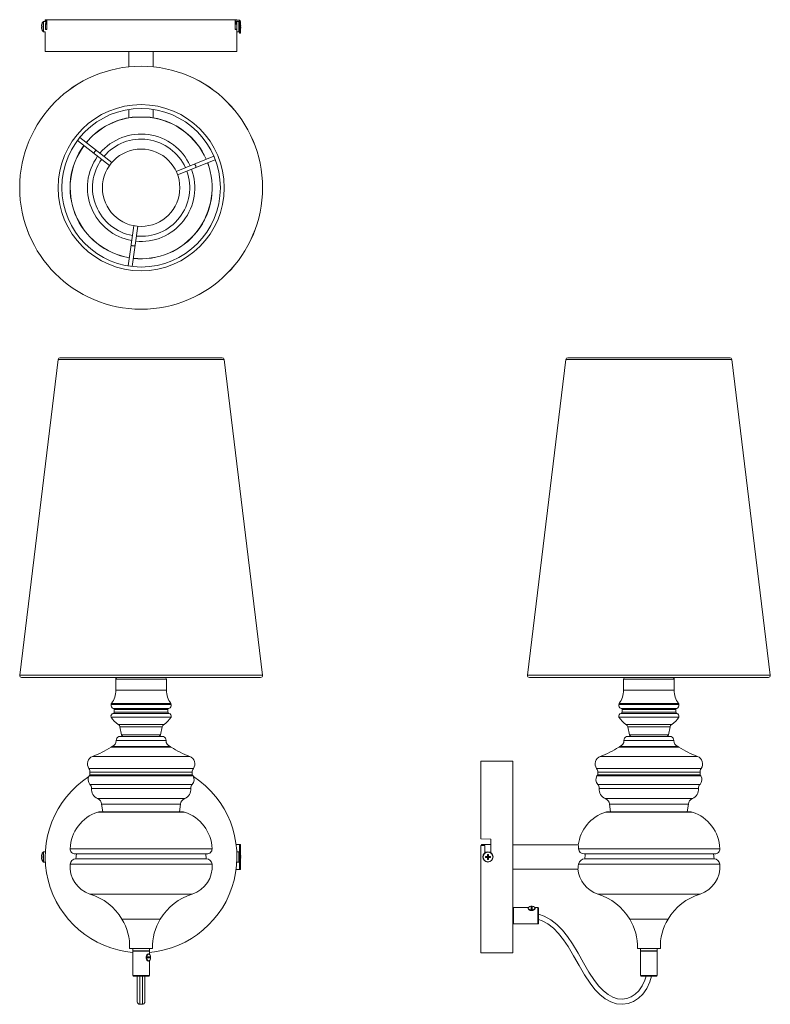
# Model space of a CAD drawing. Header units: millimetres. Extents: x -86 to 502, y -708 to 62.
import ezdxf

# ---------------------------------------------------------------- set-up
doc = ezdxf.new("R2010")
doc.units = ezdxf.units.MM

msp = doc.modelspace()

# ---------------------------------------------------------------- linework, layer by layer
at = {"color": 7, "linetype": 'Continuous', "lineweight": 15}
for p, q in [((-65.58, 62.12), (-65.58, 60.62)), ((-65.58, 62.12), (84.42, 62.12)), ((-65.04, 59.12), (-65.03, 62.12)), ((-64.25, 62.12), (-64.27, 54.38)), ((83.1, 54.38), (83.08, 62.12)), ((83.08, 61.62), (86.3, 61.62)), ((83.86, 62.12), (83.87, 61.62)), ((84.42, 61.62), (84.42, 62.12)), ((86.3, 51.62), (86.3, 61.62)), ((-68.26, 57.05), (-68.55, 57.08)), ((-68.55, 56.16), (-68.26, 56.18)), ((-68.28, 58.57), (-68.26, 58.56)), ((-68.26, 54.67), (-68.28, 54.66)), ((-65.58, 60.62), (-66.96, 60.62)), ((-64.26, 59.12), (-65.52, 59.12)), ((-64.27, 54.38), (-65.51, 54.38)), ((-65.48, 54.38), (-65.48, 59.12)), ((-64.26, 58.62), (-65.48, 58.62)), ((-65.48, 54.62), (-64.27, 54.62)), ((-64.56, 54.38), (-64.55, 54.62)), ((83.09, 60.62), (87.3, 60.62)), ((84.4, 59.12), (83.09, 59.12)), ((84.42, 58.62), (83.09, 58.62)), ((83.1, 54.62), (84.42, 54.62)), ((84.39, 54.38), (83.1, 54.38)), ((83.38, 54.62), (83.39, 54.38)), ((83.87, 60.62), (83.87, 59.12)), ((84.42, 37.12), (84.42, 60.62)), ((87.3, 51.62), (87.3, 60.62)), ((87.48, 57.08), (87.3, 57.06)), ((87.3, 56.17), (87.48, 56.16)), ((-66.96, 52.62), (-65.58, 52.62)), ((-65.58, 52.62), (-65.58, 37.12)), ((84.42, 52.62), (85.9, 52.62)), ((86.3, 52.62), (87.3, 52.62)), ((87.3, 51.62), (86.3, 51.62)), ((-65.58, 37.12), (84.42, 37.12)), ((-0.08, 37.12), (-0.08, 25.24)), ((18.92, 25.24), (18.92, 37.12)), ((-0.08, -8.02), (-0.08, -14.61)), ((18.92, -14.61), (18.92, -8.02)), ((-13.51, -49.53), (-38.57, -30.02)), ((-40.41, -32.38), (-15.36, -51.9)), ((66.3, -44.6), (36.87, -56.54)), ((37.99, -59.32), (67.42, -47.38)), ((3.76, -99.03), (-0.61, -130.49)), ((2.36, -130.91), (6.74, -99.45)), ((-55.58, -203.6), (-85.58, -450.6)), ((72.93, -202.28), (-54.1, -202.28)), ((104.42, -450.6), (74.42, -203.6)), ((341.71, -203.6), (311.71, -450.6)), ((470.22, -202.28), (343.2, -202.28)), ((501.71, -450.6), (471.71, -203.6)), ((-84.1, -452.28), (102.93, -452.28)), ((-10.41, -453.78), (-10.41, -462.28)), ((29.24, -462.28), (29.24, -453.78)), ((313.2, -452.28), (500.22, -452.28)), ((386.89, -453.78), (386.89, -462.28)), ((426.53, -462.28), (426.53, -453.78)), ((31.18, -476.51), (-12.35, -476.51)), ((-11.58, -477.42), (-11.58, -479.5)), ((30.42, -477.42), (-11.58, -477.42)), ((30.42, -479.5), (30.42, -477.42)), ((428.47, -476.51), (384.94, -476.51)), ((385.71, -477.42), (385.71, -479.5)), ((427.71, -477.42), (385.71, -477.42)), ((427.71, -479.5), (427.71, -477.42)), ((-7.12, -491.09), (-5.83, -497.22)), ((24.66, -497.22), (25.95, -491.09)), ((390.17, -491.09), (391.46, -497.22)), ((421.96, -497.22), (423.24, -491.09)), ((26.92, -498.42), (-8.08, -498.42)), ((424.21, -498.42), (389.21, -498.42)), ((300.29, -517.72), (275.29, -517.72)), ((275.29, -578.65), (275.29, -517.72)), ((300.29, -667.72), (300.29, -517.72)), ((-30.58, -526.43), (-30.58, -528.63)), ((49.42, -528.63), (-30.58, -528.63)), ((49.42, -528.63), (49.42, -526.43)), ((366.71, -526.43), (366.71, -528.63)), ((446.71, -528.63), (366.71, -528.63)), ((446.71, -528.63), (446.71, -526.43)), ((-21.47, -551.42), (-20.58, -557.42)), ((40.3, -551.42), (-21.47, -551.42)), ((39.42, -557.42), (40.3, -551.42)), ((375.82, -551.42), (376.71, -557.42)), ((437.59, -551.42), (375.82, -551.42)), ((436.71, -557.42), (437.59, -551.42)), ((-22.71, -557.42), (41.54, -557.42)), ((438.83, -557.42), (374.58, -557.42)), ((83.78, -582.97), (87.3, -582.97)), ((86.3, -602.47), (86.3, -582.97)), ((87.3, -583.97), (86.3, -583.97)), ((87.3, -602.47), (87.3, -582.97)), ((275.29, -578.65), (283.03, -578.75)), ((275.29, -667.72), (275.29, -583.65)), ((278.29, -583.69), (275.29, -583.65)), ((275.79, -582.97), (283.03, -582.97)), ((275.79, -583.66), (275.79, -582.97)), ((278.29, -589.6), (278.29, -583.69)), ((283.03, -578.75), (283.03, -589.4)), ((351.45, -583.22), (300.29, -583.22)), ((-68.26, -592.29), (-68.55, -592.26)), ((-68.28, -590.76), (-68.26, -590.77)), ((-65.48, -588.72), (-66.96, -588.72)), ((-42.1, -590.39), (60.93, -590.39)), ((-41.2, -590.39), (-41.58, -594.29)), ((60.42, -594.29), (60.03, -590.39)), ((84.42, -590.72), (84.39, -590.72)), ((85.9, -588.72), (84.42, -588.72)), ((84.42, -588.72), (84.42, -596.72)), ((87.48, -592.26), (87.3, -592.28)), ((278.85, -592.29), (280.56, -592.49)), ((278.85, -593.16), (280.56, -592.95)), ((280.56, -592.49), (280.33, -592.26)), ((280.33, -593.18), (280.56, -592.95)), ((280.36, -590.77), (280.56, -592.49)), ((280.36, -594.67), (280.56, -592.95)), ((280.56, -592.49), (281.03, -592.49)), ((280.56, -592.49), (280.56, -592.95)), ((281.03, -592.95), (280.56, -592.95)), ((281.23, -590.77), (281.03, -592.49)), ((281.26, -592.26), (281.03, -592.49)), ((282.74, -592.29), (281.03, -592.49)), ((281.03, -592.95), (281.03, -592.49)), ((281.03, -592.95), (281.26, -593.18)), ((282.74, -593.16), (281.03, -592.95)), ((281.23, -594.67), (281.03, -592.95)), ((356.03, -590.39), (458.22, -590.39)), ((457.71, -594.29), (457.32, -590.39)), ((-68.55, -593.18), (-68.26, -593.16)), ((-68.26, -594.67), (-68.28, -594.68)), ((-66.96, -596.72), (-65.48, -596.72)), ((60.52, -594.29), (-41.69, -594.29)), ((84.39, -594.72), (84.42, -594.72)), ((84.42, -596.72), (85.9, -596.72)), ((87.3, -593.17), (87.48, -593.18)), ((457.81, -594.29), (356.48, -594.29)), ((87.3, -602.47), (83.78, -602.47)), ((86.3, -601.47), (87.3, -601.47)), ((300.29, -602.22), (351.18, -602.22)), ((312.48, -632.27), (300.79, -632.27)), ((312.21, -632.86), (312.21, -633.11)), ((315.35, -631.81), (314.57, -631.81)), ((314.57, -631.81), (314.57, -633.75)), ((315.35, -631.98), (314.57, -631.98)), ((314.57, -633.75), (315.35, -633.75)), ((315.35, -633.75), (315.35, -631.81)), ((319.79, -632.27), (317.44, -632.27)), ((317.71, -633.11), (317.71, -632.86)), ((320.29, -632.77), (320.29, -644.67)), ((300.79, -645.17), (319.79, -645.17)), ((18.42, -664.29), (0.42, -664.29)), ((2.92, -664.29), (2.92, -666.04)), ((15.92, -666.04), (2.92, -666.04)), ((2.97, -666.54), (2.97, -685.54)), ((15.18, -668.62), (14.94, -668.62)), ((15.87, -668.94), (15.87, -666.54)), ((15.92, -666.04), (15.92, -664.29)), ((275.29, -667.72), (300.29, -667.72)), ((415.71, -664.29), (397.71, -664.29)), ((400.21, -664.29), (400.21, -666.04)), ((413.21, -666.04), (400.21, -666.04)), ((400.26, -666.54), (400.26, -685.54)), ((413.16, -685.54), (413.16, -666.54)), ((413.21, -666.04), (413.21, -664.29)), ((16.27, -670.98), (14.26, -670.98)), ((14.26, -670.98), (14.26, -671.76)), ((14.26, -671.76), (16.27, -671.76)), ((14.94, -674.12), (15.18, -674.12)), ((15.87, -685.54), (15.87, -673.8)), ((16.1, -671.76), (16.1, -670.98)), ((16.27, -671.76), (16.27, -670.98)), ((15.37, -686.04), (3.47, -686.04)), ((6.42, -686.04), (6.42, -705.98)), ((412.66, -686.04), (400.76, -686.04))]:
    msp.add_line(p, q, dxfattribs=at)
at = {"color": 8, "linetype": 'Continuous', "lineweight": 15}
for p, q in [((-67.35, 52.82), (-67.35, 60.42)), ((-66.96, 52.62), (-66.96, 60.62)), ((85.9, 60.62), (85.9, 52.62)), ((86.29, 60.42), (86.29, 52.82)), ((-55.58, -203.6), (74.42, -203.6)), ((341.71, -203.6), (471.71, -203.6)), ((-85.58, -450.6), (104.42, -450.6)), ((29.24, -453.78), (-10.41, -453.78)), ((311.71, -450.6), (501.71, -450.6)), ((426.53, -453.78), (386.89, -453.78)), ((29.24, -462.28), (-10.41, -462.28)), ((426.53, -462.28), (386.89, -462.28)), ((32.92, -473.51), (-14.08, -473.51)), ((32.55, -472.68), (-13.72, -472.68)), ((430.21, -473.51), (383.21, -473.51)), ((429.84, -472.68), (383.57, -472.68)), ((32.92, -483.42), (-14.08, -483.42)), ((32.91, -483.42), (-14.08, -483.42)), ((31.18, -480.47), (-12.35, -480.47)), ((30.42, -479.5), (-11.58, -479.5)), ((430.21, -483.42), (383.21, -483.42)), ((430.21, -483.42), (383.21, -483.42)), ((428.47, -480.47), (384.94, -480.47)), ((427.71, -479.5), (385.71, -479.5)), ((27.32, -489.06), (-8.49, -489.06)), ((25.95, -491.09), (-7.12, -491.09)), ((424.61, -489.06), (388.8, -489.06)), ((423.24, -491.09), (390.17, -491.09)), ((24.66, -497.22), (-5.83, -497.22)), ((421.96, -497.22), (391.46, -497.22)), ((32.91, -506.84), (-14.08, -506.84)), ((32.08, -506.42), (-13.25, -506.42)), ((28.9, -501.68), (-10.07, -501.68)), ((430.2, -506.84), (383.21, -506.84)), ((429.37, -506.42), (384.05, -506.42)), ((426.2, -501.68), (387.22, -501.68)), ((47.45, -514.15), (-28.62, -514.15)), ((444.74, -514.15), (368.67, -514.15)), ((50.31, -523.57), (-31.48, -523.57)), ((447.6, -523.57), (365.81, -523.57)), ((50.1, -529.32), (-31.27, -529.32)), ((49.42, -526.43), (-30.58, -526.43)), ((447.39, -529.32), (366.02, -529.32)), ((446.71, -526.43), (366.71, -526.43)), ((49.42, -535.96), (-30.58, -535.96)), ((446.71, -535.96), (366.71, -535.96)), ((48.29, -539.15), (-29.46, -539.15)), ((445.58, -539.15), (367.83, -539.15)), ((43.52, -546.99), (-24.69, -546.99)), ((440.81, -546.99), (372.61, -546.99)), ((43.35, -557.7), (-24.52, -557.7)), ((440.64, -557.7), (372.77, -557.7)), ((276.79, -583.67), (276.79, -582.97)), ((-67.35, -596.52), (-67.35, -588.92)), ((-66.96, -596.72), (-66.96, -588.72)), ((64.92, -586.29), (-46.08, -586.29)), ((85.9, -588.72), (85.9, -596.72)), ((86.29, -588.92), (86.29, -596.52)), ((462.21, -586.29), (351.65, -586.29)), ((64.92, -598.29), (-46.08, -598.29)), ((462.21, -598.29), (351.74, -598.29)), ((49.42, -621.72), (-30.58, -621.72)), ((446.71, -621.72), (366.71, -621.72)), ((300.79, -632.27), (300.79, -645.17)), ((319.79, -645.17), (319.79, -632.27)), ((24.42, -641.29), (-5.58, -641.29)), ((421.71, -641.29), (391.71, -641.29)), ((15.87, -666.54), (2.97, -666.54)), ((413.16, -666.54), (400.26, -666.54)), ((2.97, -685.54), (15.87, -685.54)), ((8.42, -686.04), (8.42, -707.98)), ((10.42, -686.04), (10.42, -707.98)), ((400.26, -685.54), (413.16, -685.54))]:
    msp.add_line(p, q, dxfattribs=at)
at = {"color": 7, "linetype": 'Continuous', "lineweight": 15, "flags": 128}
for points in [[(-64.55, 58.62), (-64.55, 58.63), (-64.57, 59.12)], [(83.4, 59.12), (83.39, 58.78), (83.38, 58.62)], [(84.4, 59.06), (84.39, 58.78), (84.38, 58.62)], [(84.4, 59.12), (84.41, 59.53), (84.41, 59.58)], [(-27.44, -42.49), (-27.48, -42.43), (-27.5, -42.33), (-27.48, -42.2), (-27.43, -42.05), (-27.36, -41.87), (-27.26, -41.68), (-27.14, -41.47), (-27, -41.26), (-26.85, -41.05)], [(-26.85, -41.05), (-26.68, -40.85), (-26.51, -40.66), (-26.34, -40.49), (-26.18, -40.35), (-26.02, -40.24), (-25.88, -40.15), (-25.76, -40.11), (-25.67, -40.1), (-25.59, -40.12)], [(51.06, -50.78), (51.13, -50.78), (51.22, -50.81), (51.33, -50.89), (51.44, -51.01), (51.55, -51.16), (51.67, -51.34), (51.79, -51.55), (51.9, -51.78), (52.01, -52.02)], [(52.01, -52.02), (52.1, -52.26), (52.18, -52.5), (52.24, -52.73), (52.28, -52.95), (52.3, -53.14), (52.3, -53.3), (52.28, -53.43), (52.24, -53.52), (52.18, -53.56)], [(3.08, -114.82), (2.83, -114.78), (2.58, -114.73), (2.35, -114.66), (2.14, -114.59), (1.97, -114.52), (1.83, -114.44), (1.73, -114.36), (1.67, -114.28), (1.66, -114.2)], [(4.63, -114.62), (4.59, -114.68), (4.52, -114.74), (4.4, -114.79), (4.24, -114.83), (4.05, -114.86), (3.83, -114.87), (3.6, -114.87), (3.34, -114.85), (3.08, -114.82)], [(351.65, -586.29), (351.51, -584.34), (351.45, -583.34), (351.45, -583.36)], [(356.58, -594.29), (356.89, -591.14), (356.94, -590.29)], [(351.19, -602.15), (351.18, -602.21), (351.25, -601.51), (351.47, -599.84), (351.74, -598.29)], [(314.96, -634.23), (315.92, -634.13), (316.75, -633.85), (317.33, -633.42), (317.6, -632.91), (317.51, -632.38), (317.08, -631.9), (316.36, -631.55), (315.45, -631.35), (314.47, -631.35), (313.57, -631.55), (312.85, -631.9), (312.41, -632.38), (312.32, -632.91), (312.59, -633.42), (313.18, -633.85), (314, -634.13), (314.96, -634.23)], [(314.96, -634.37), (313.97, -634.26), (313.11, -633.97), (312.5, -633.53), (312.22, -633), (312.21, -632.86)], [(312.21, -633.11), (312.22, -633.25), (312.5, -633.78), (313.11, -634.22), (313.97, -634.52), (314.96, -634.62)], [(317.71, -632.86), (317.7, -633), (317.42, -633.53), (316.81, -633.97), (315.95, -634.26), (314.96, -634.37)], [(314.96, -634.62), (315.95, -634.52), (316.81, -634.22), (317.42, -633.78), (317.7, -633.25), (317.71, -633.11)], [(320.29, -637.37), (324.74, -638.95), (329.93, -641.84), (334.69, -645.54), (339.07, -650), (343.12, -655.07), (346.87, -660.61), (351.33, -668.04), (355.58, -675.54), (359.79, -682.72), (364.08, -689.24), (367.56, -693.69), (371.14, -697.42), (374.81, -700.35), (378.51, -702.42), (382.24, -703.63), (385.91, -703.99), (389.47, -703.51), (392.86, -702.22), (396, -700.18), (398.82, -697.43), (401.53, -693.55), (403.64, -689.06), (404.53, -686.04)], [(320.29, -641.6), (323.09, -642.6), (327.72, -645.17), (332.01, -648.52), (336.07, -652.64), (339.88, -657.43), (343.49, -662.75), (347.85, -670.03), (352.1, -677.51), (356.38, -684.81), (360.83, -691.57), (364.53, -696.3), (368.43, -700.37), (372.56, -703.66), (376.9, -706.08), (381.42, -707.54), (385.99, -707.98), (390.46, -707.38), (394.67, -705.79), (398.51, -703.3), (401.86, -700.03), (405.01, -695.54), (407.38, -690.46), (408.7, -686.04)], [(14.94, -668.62), (14.51, -668.72), (14, -669.17), (13.61, -669.92), (13.4, -670.86), (13.4, -671.87), (13.61, -672.82), (14, -673.56), (14.51, -674.01), (14.94, -674.12)], [(15.18, -674.12), (14.76, -674.01), (14.24, -673.56), (13.86, -672.82), (13.65, -671.87), (13.65, -670.86), (13.86, -669.92), (14.24, -669.17), (14.76, -668.72), (15.18, -668.62)], [(16.77, -671.37), (16.67, -670.41), (16.38, -669.58), (15.93, -669), (15.4, -668.73), (14.85, -668.82), (14.36, -669.25), (13.99, -669.97), (13.79, -670.88), (13.79, -671.86), (13.99, -672.76), (14.36, -673.48), (14.85, -673.92), (15.4, -674.01), (15.93, -673.74), (16.38, -673.15), (16.67, -672.33), (16.77, -671.37)], [(10.42, -707.99), (10.98, -707.91), (11.62, -707.59), (11.92, -707.3), (12.18, -706.93), (12.35, -706.48), (12.42, -705.98), (12.42, -705.74), (12.42, -705.2), (12.42, -703.53), (12.42, -701.61), (12.42, -699.85), (12.42, -696.08), (12.42, -691.7), (12.42, -689.45), (12.42, -687.23), (12.42, -686.04)], [(8.42, -707.99), (9.42, -707.99), (10.42, -707.99)]]:
    msp.add_lwpolyline(points, dxfattribs=at)
at = {"color": 7, "linetype": 'Continuous', "lineweight": 15}
for centre, radius in [((9.42, -69.3), 95.01), ((9.42, -69.3), 95), ((9.42, -69.3), 65), ((9.42, -69.3), 62.01), ((9.42, -69.3), 30.27), ((280.79, -592.72), 4), ((280.79, -592.72), 3.8)]:
    msp.add_circle(centre, radius, dxfattribs=at)
for centre, radius, start, end in [((86.3, 60.62), 1, 0, 90), ((-62.04, 56.62), 6.52, 162.63227, 175.94341), ((-62.04, 56.62), 6.52, 184.05659, 197.36773), ((-62.08, 56.62), 6.5, 144.21696, 162.47183), ((-60.51, 56.62), 7.77, 176.78738, 183.21262), ((-62.08, 56.62), 6.5, 197.52817, 215.78304), ((-66.96, 60.14), 0.48, 90, 144.21696), ((159.13, 56.61), 74.78, 181.70566, 182.28718), ((85.9, 60.14), 0.48, 35.78304, 90), ((80.97, 56.62), 6.53, 4.05714, 14.19139), ((80.97, 56.62), 6.52, 345.80839, 355.94308), ((-66.96, 53.1), 0.48, 215.78304, 270), ((85.9, 53.1), 0.48, 270, 324.21696), ((9.42, -69.3), 55.6, 99.83802, 140.53645), ((9.42, -69.3), 55.5, 97.34807, 140.53371), ((9.42, -119.8), 105.8, 86.21133, 93.78867), ((9.42, -69.3), 55.5, 23.63107, 82.66769), ((9.42, -69.3), 55.6, 23.62833, 80.16198), ((9.42, -69.3), 42.01, 24.12841, 140.03637), ((9.42, -69.3), 55.6, 143.62833, 260.53645), ((9.42, -69.3), 55.5, 143.63107, 260.53371), ((9.42, -69.3), 42.01, 144.12841, 260.03637), ((9.42, -69.3), 55.6, 263.62833, 20.53645), ((9.42, -69.3), 55.5, 263.63107, 20.53371), ((9.42, -69.3), 42.01, 264.12841, 20.03637), ((-54.1, -203.78), 1.5, 90, 173.07492), ((72.93, -203.78), 1.5, 6.92508, 90), ((343.2, -203.78), 1.5, 90, 173.07492), ((470.22, -203.78), 1.5, 6.92508, 90), ((-84.1, -450.78), 1.5, 173.07492, 270), ((-8.91, -453.78), 1.5, 90, 180), ((27.74, -453.78), 1.5, 0, 90), ((102.93, -450.78), 1.5, 270, 6.92508), ((313.2, -450.78), 1.5, 173.07492, 270), ((388.39, -453.78), 1.5, 90, 180), ((425.03, -453.78), 1.5, 0, 90), ((500.22, -450.78), 1.5, 270, 6.92508), ((-28.39, -462.28), 17.99, 324.67722, 0), ((47.22, -462.28), 17.99, 180, 215.32278), ((368.9, -462.28), 17.99, 324.67722, 0), ((444.52, -462.28), 17.99, 180, 215.32278), ((-11.6, -474.07), 2.55, 167.2047, 252.82888), ((-11.84, -474.02), 2.3, 144.67722, 167.2047), ((-12.44, -477.36), 0.86, 356.32394, 83.87446), ((31.27, -477.36), 0.86, 96.12554, 183.67606), ((30.43, -474.07), 2.55, 287.17112, 12.7953), ((30.67, -474.02), 2.3, 12.7953, 35.32278), ((385.69, -474.07), 2.55, 167.2047, 252.82888), ((385.45, -474.02), 2.3, 144.67722, 167.2047), ((384.85, -477.36), 0.86, 356.32394, 83.87446), ((428.57, -477.36), 0.86, 96.12554, 183.67606), ((427.72, -474.07), 2.55, 287.17112, 12.7953), ((427.96, -474.02), 2.3, 12.7953, 35.32278), ((-11.8, -482.78), 2.37, 103.48691, 195.54219), ((-14.07, -483.41), 0.0143, 195.54219, 213.22055), ((2.52, -472.55), 19.85, 213.22055, 236.30242), ((-12.58, -479.5), 1, 283.48691, 0), ((16.31, -472.55), 19.85, 303.69758, 326.77945), ((31.42, -479.5), 1, 180, 256.51309), ((30.63, -482.78), 2.37, 344.45781, 76.51309), ((32.9, -483.41), 0.0143, 326.77945, 344.45781), ((385.49, -482.78), 2.37, 103.48691, 195.54219), ((383.22, -483.41), 0.0143, 195.54219, 213.22055), ((399.81, -472.55), 19.85, 213.22055, 236.30242), ((384.71, -479.5), 1, 283.48691, 0), ((413.6, -472.55), 19.85, 303.69758, 326.77945), ((428.71, -479.5), 1, 180, 256.51309), ((427.92, -482.78), 2.37, 344.45781, 76.51309), ((430.19, -483.41), 0.0143, 326.77945, 344.45781), ((-10.28, -491.75), 3.23, 11.8343, 56.30242), ((29.11, -491.75), 3.23, 123.69758, 168.1657), ((387.01, -491.75), 3.23, 11.8343, 56.30242), ((426.41, -491.75), 3.23, 123.69758, 168.1657), ((-6.52, -501.61), 3.55, 116.09615, 181.14216), ((-4.37, -496.92), 1.5, 191.8343, 270), ((23.2, -496.92), 1.5, 270, 348.1657), ((25.35, -501.61), 3.55, 358.85784, 63.90385), ((390.77, -501.61), 3.55, 116.09615, 181.14216), ((392.93, -496.92), 1.5, 191.8343, 270), ((420.49, -496.92), 1.5, 270, 348.1657), ((422.64, -501.61), 3.55, 358.85784, 63.90385), ((-60.91, -431.91), 88.36, 291.43711, 302.00431), ((-11.43, -511.08), 5, 111.26289, 122.00431), ((-15.05, -501.78), 4.98, 291.26289, 1.14216), ((33.88, -501.78), 4.98, 178.85784, 248.73711), ((30.26, -511.08), 5, 57.99569, 68.73711), ((79.74, -431.91), 88.36, 237.99569, 248.56289), ((336.38, -431.91), 88.36, 291.43711, 302.00431), ((385.86, -511.08), 5, 111.26289, 122.00431), ((382.24, -501.78), 4.98, 291.26289, 1.14216), ((431.17, -501.78), 4.98, 178.85784, 248.73711), ((427.56, -511.08), 5, 57.99569, 68.73711), ((477.03, -431.91), 88.36, 237.99569, 248.56289), ((-26.32, -519.99), 6.27, 111.43711, 214.77985), ((45.15, -519.99), 6.27, 325.22015, 68.56289), ((370.97, -519.99), 6.27, 111.43711, 214.77985), ((442.45, -519.99), 6.27, 325.22015, 68.56289), ((-35.58, -526.43), 5, 0, 34.77985), ((54.42, -526.43), 5, 145.22015, 180), ((361.71, -526.43), 5, 0, 34.77985), ((451.71, -526.43), 5, 145.22015, 180), ((9.42, -592.72), 75, 123.14655, 265.06647), ((-26.63, -532.2), 5.46, 148.18559, 223.56594), ((-29.41, -530.48), 2.19, 122.53092, 148.18559), ((9.42, -592.72), 75, 274.93353, 56.85345), ((48.24, -530.48), 2.19, 31.81441, 57.46908), ((45.46, -532.2), 5.46, 316.43406, 31.81441), ((370.66, -532.2), 5.46, 148.18559, 223.56594), ((367.89, -530.48), 2.19, 122.53092, 148.18559), ((445.53, -530.48), 2.19, 31.81441, 57.46908), ((442.75, -532.2), 5.46, 316.43406, 31.81441), ((-33.59, -538.82), 4.14, 355.3868, 43.56594), ((52.42, -538.82), 4.14, 136.43406, 184.6132), ((363.71, -538.82), 4.14, 355.3868, 43.56594), ((449.71, -538.82), 4.14, 136.43406, 184.6132), ((-21.66, -539.78), 7.82, 175.3868, 247.25797), ((40.49, -539.78), 7.82, 292.74203, 4.6132), ((375.63, -539.78), 7.82, 175.3868, 247.25797), ((437.78, -539.78), 7.82, 292.74203, 4.6132), ((-26.72, -551.85), 5.27, 4.74972, 67.25797), ((45.55, -551.85), 5.27, 112.74203, 175.25028), ((370.57, -551.85), 5.27, 4.74972, 67.25797), ((442.84, -551.85), 5.27, 112.74203, 175.25028), ((-15.17, -587.18), 30.92, 107.59485, 178.3589), ((-22.71, -563.42), 6, 90, 107.59485), ((41.54, -563.42), 6, 72.40515, 90), ((34, -587.18), 30.92, 1.6411, 72.40515), ((382.12, -587.18), 30.92, 107.59485, 172.90201), ((374.58, -563.42), 6, 90, 107.59485), ((438.83, -563.42), 6, 72.40515, 90), ((431.3, -587.18), 30.92, 1.6411, 72.40515), ((-62.04, -592.72), 6.52, 162.63227, 175.94341), ((-62.08, -592.72), 6.5, 144.21696, 162.47183), ((-60.51, -592.72), 7.77, 176.78738, 183.21262), ((-66.96, -589.2), 0.48, 90, 144.21696), ((-42.1, -586.4), 3.99, 178.3589, 270), ((60.93, -586.4), 3.99, 270, 1.6411), ((85.9, -589.2), 0.48, 35.78304, 90), ((80.97, -592.72), 6.53, 4.05714, 14.19139), ((288.5, -592.72), 9.67, 177.41971, 182.58029), ((280.75, -657.25), 64.99, 90.37331, 91.68362), ((345.32, -592.68), 64.99, 178.31638, 179.62669), ((280.79, -600.43), 9.67, 87.41971, 92.58029), ((216.27, -592.68), 64.99, 0.37331, 1.68362), ((280.83, -657.25), 64.99, 88.31638, 89.62669), ((273.08, -592.72), 9.67, 357.41971, 2.58029), ((355.98, -586.01), 4.34, 183.73421, 271.3115), ((458.22, -586.4), 3.99, 270, 1.6411), ((-62.04, -592.72), 6.52, 184.05659, 197.36773), ((-62.08, -592.72), 6.5, 197.52817, 215.78304), ((-66.96, -596.24), 0.48, 215.78304, 270), ((-23.82, -600.4), 22.36, 174.58043, 252.39337), ((-41.69, -598.71), 4.42, 90, 174.58043), ((42.65, -600.4), 22.36, 287.60663, 5.41957), ((60.52, -598.71), 4.42, 5.41957, 90), ((85.9, -596.24), 0.48, 270, 324.21696), ((80.97, -592.72), 6.52, 345.80839, 355.94308), ((280.75, -528.2), 64.99, 268.31638, 269.62669), ((345.32, -592.76), 64.99, 180.37331, 181.68362), ((280.79, -585.01), 9.67, 267.41971, 272.58029), ((216.27, -592.76), 64.99, 358.31638, 359.62669), ((280.83, -528.2), 64.99, 270.37331, 271.68362), ((356.53, -599.16), 4.87, 89.49146, 169.74913), ((439.94, -600.4), 22.36, 287.60663, 5.41957), ((457.81, -598.71), 4.42, 5.41957, 90), ((373.47, -600.4), 22.36, 184.48986, 252.39337), ((-44.33, -665.03), 45.44, 31.49778, 72.39337), ((63.16, -665.03), 45.44, 107.60663, 148.50222), ((352.96, -665.03), 45.44, 31.49778, 72.39337), ((460.45, -665.03), 45.44, 107.60663, 148.50222), ((300.79, -632.77), 0.5, 90, 180), ((314.82, -630.98), 3.66, 238.81877, 272.28469), ((315.11, -630.98), 3.66, 267.71531, 301.18123), ((319.79, -632.77), 0.5, 0, 90), ((-40.49, -662.68), 40.94, 357.74397, 31.49778), ((59.32, -662.68), 40.94, 148.50222, 182.25603), ((300.79, -644.67), 0.5, 180, 270), ((319.79, -644.67), 0.5, 270, 0), ((356.8, -662.68), 40.94, 357.74397, 31.49778), ((456.61, -662.68), 40.94, 148.50222, 182.25603), ((3.47, -666.54), 0.5, 90, 180), ((15.37, -666.54), 0.5, 0, 90), ((400.76, -666.54), 0.5, 90, 180), ((412.66, -666.54), 0.5, 0, 90), ((3.47, -685.54), 0.5, 180, 270), ((15.37, -685.54), 0.5, 270, 0), ((400.76, -685.54), 0.5, 180, 270), ((412.66, -685.54), 0.5, 270, 0), ((8.42, -705.99), 2, 179.96411, 269.94767)]:
    msp.add_arc(centre, radius, start, end, dxfattribs=at)
at = {"color": 8, "linetype": 'Continuous', "lineweight": 15}
for radius, start, end in [(55.5, 97.2361, 140.53367), (55.5, 23.63112, 82.7639), (55.5, 143.63112, 260.53367), (38.03, 24.34271, 139.82208), (38.03, 144.34271, 259.82208), (55.5, 263.63112, 20.53367), (38.03, 264.34271, 19.82208)]:
    msp.add_arc((9.42, -69.3), radius, start, end, dxfattribs=at)

doc.saveas('drawing.dxf')
